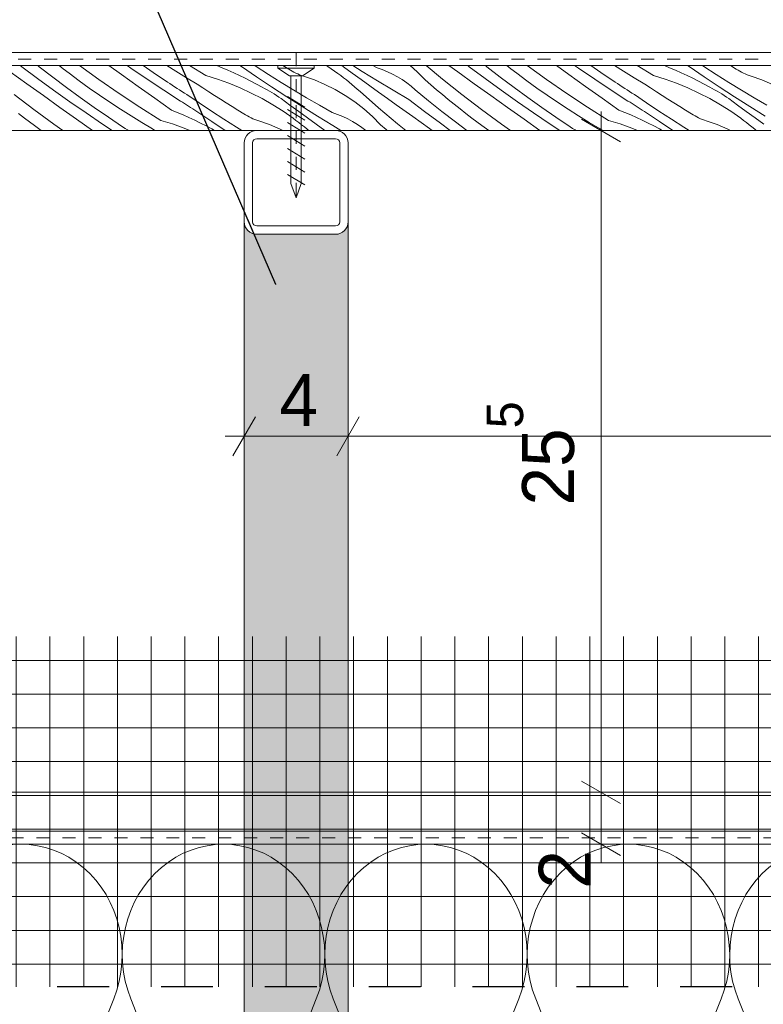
# Model space of a CAD drawing. Extents: x -97824 to -92567, y 98623 to 107276.
# Tile 26 of 31: x -93612 to -93325, y 106481 to 106860. Entities that reach past the tile are written whole.
import ezdxf

# ---------------------------------------------------------------- set-up
doc = ezdxf.new("R2010")
doc.units = 0
doc.header["$MEASUREMENT"] = 0
for name, pattern in [('Dashed', [56.444445, 28.222222, -28.222222]), ('Hidden Line', [10, 5, -5]), ('Przerywana', [40, 20, -20])]:
    doc.linetypes.add(name, pattern=pattern)
for name, color, linetype, lineweight in [('A-Opisy_Nr_Pióra__21', 7, 'Continuous', 13), ('Arch konstrukcja dachu_Nr_Pióra__21', 7, 'Continuous', 13), ('Arch wykończenie_Nr_Pióra__21', 7, 'Continuous', 13), ('Arch wymiary_Nr_Pióra__21', 7, 'Continuous', 13), ('INWENT.ŚCIANY_Nr_Pióra__1', 7, 'Continuous', 25), ('INWENT.ŚCIANY_Nr_Pióra__21', 7, 'Continuous', 13)]:
    doc.layers.add(name, color=color, linetype=linetype, lineweight=lineweight)
doc.layers.add('Arch ocieplenie', color=7, linetype='Continuous')
doc.layers.add('Arch wymiary', color=7, linetype='Continuous')
for name, color, linetype, lineweight, true_color in [('Arch ocieplenie_Nr_Pióra__24', 7, 'Continuous', 13, 0x029e21), ('Arch wykończenie_Nr_Pióra__14', 7, 'Continuous', 18, 0xbd8b17), ('arch wypelnienia_Nr_Pióra__104', 7, 'Continuous', 13, 0x876532), ('arch wypelnienia_Nr_Pióra__2', 7, 'Continuous', 13, 0x7f7f7f), ('arch wypelnienia_Nr_Pióra__29', 7, 'Continuous', 35, 0x3dad99)]:
    doc.layers.add(name, color=color, linetype=linetype, lineweight=lineweight, true_color=true_color)
doc.styles.add('GENERATED_STYLE_1', font='txt')
doc.styles.add('GENERATED_STYLE_2', font='txt')
doc.dimstyles.new('GENERATED_STYLE__1', dxfattribs={"dimtxt": 20, "dimasz": 11.4, "dimexe": 0.18, "dimexo": 0, "dimgap": 0.09, "dimtad": 1, "dimtih": 1, "dimtoh": 1, "dimdec": 0, "dimlfac": 0.1, "dimzin": 0, "dimdsep": 46, "dimtxsty": 'GENERATED_STYLE_1', "dimblk": 'ARROWHEAD_2', "dimblk1": 'ARROWHEAD_2', "dimblk2": 'ARROWHEAD_2', "dimcen": 0.09, "dimclrd": 7, "dimclre": 7, "dimclrt": 7, "dimazin": 0, "dimtfac": 1, "dimtdec": 4, "dimtmove": 0, "dimatfit": 3, "dimfxl": 0, "dimtolj": 1, "dimtzin": 0, "dimarcsym": 0})
doc.dimstyles.new('GENERATED_STYLE__11', dxfattribs={"dimtxt": 0.18, "dimasz": 27.36, "dimexe": 0.18, "dimexo": 0.0625, "dimgap": 0.09, "dimtad": 0, "dimtih": 1, "dimtoh": 1, "dimdec": 4, "dimzin": 0, "dimdsep": 46, "dimcen": 0.09, "dimadec": 0, "dimazin": 0, "dimtfac": 1, "dimtdec": 4, "dimtmove": 0, "dimatfit": 3, "dimldrblk": 'ARROWHEAD_5', "dimfxl": 0, "dimtolj": 1, "dimtzin": 0, "dimarcsym": 0})
doc.dimstyles.new('GENERATED_STYLE__3', dxfattribs={"dimtxt": 20, "dimasz": 11.4, "dimexe": 0.18, "dimexo": 0, "dimgap": 0.09, "dimtad": 1, "dimdec": 0, "dimlfac": 0.1, "dimzin": 0, "dimdsep": 46, "dimtxsty": 'GENERATED_STYLE_1', "dimblk": 'ARROWHEAD_2', "dimblk1": 'ARROWHEAD_2', "dimblk2": 'ARROWHEAD_2', "dimcen": 0.09, "dimclrd": 7, "dimclre": 7, "dimclrt": 7, "dimazin": 0, "dimtfac": 1, "dimtdec": 4, "dimtmove": 0, "dimatfit": 3, "dimfxl": 0, "dimtolj": 1, "dimtzin": 0, "dimarcsym": 0})

# ---------------------------------------------------------------- blocks, each defined once
blk = doc.blocks.new('*X8')
at = {"layer": 'arch wypelnienia_Nr_Pióra__104', "linetype": 'Continuous'}
for p, q in [((-93610.87, 106841.72), (-93611.49, 106842.19)), ((-93604.74, 106837.18), (-93610.87, 106841.72)), ((-93604.13, 106841.76), (-93604.68, 106842.19)), ((-93598.91, 106837.72), (-93604.13, 106841.76)), ((-93594.9, 106840.99), (-93596.45, 106842.19)), ((-93581.18, 106836.82), (-93588.58, 106842.19)), ((-93572.45, 106838.74), (-93577.31, 106842.19)), ((-93568.83, 106841.18), (-93570.29, 106842.19)), ((-93560.21, 106839.51), (-93564.1, 106842.19)), ((-93551.51, 106840.03), (-93554.91, 106842.19)), ((-93539.96, 106838.31), (-93546.18, 106842.19)), ((-93535.69, 106842.19), (-93533.7, 106841.38)), ((-93526.18, 106841.77), (-93526.85, 106842.19)), ((-93520.39, 106837.86), (-93526.18, 106841.77)), ((-93520.54, 106841.86), (-93521.04, 106842.19)), ((-93515.75, 106838.75), (-93520.54, 106841.86)), ((-93508.01, 106840.85), (-93510.25, 106842.19)), ((-93493.49, 106842.19), (-93492.93, 106841.84)), ((-93492.93, 106841.84), (-93489.07, 106839.15)), ((-93486.9, 106841.75), (-93487.5, 106842.19)), ((-93483.52, 106839.29), (-93486.9, 106841.75)), ((-93479.69, 106839.95), (-93483.26, 106842.19)), ((-93473.99, 106841.31), (-93475.54, 106842.19)), ((-93458.52, 106839.81), (-93461.2, 106842.19)), ((-93448.8, 106836.98), (-93455.01, 106842.19)), ((-93442.91, 106839.76), (-93446.33, 106842.19)), ((-93438.45, 106841.72), (-93439.06, 106842.19)), ((-93432.32, 106837.18), (-93438.45, 106841.72)), ((-93431.71, 106841.76), (-93432.25, 106842.19)), ((-93426.49, 106837.72), (-93431.71, 106841.76)), ((-93422.48, 106840.99), (-93424.03, 106842.19)), ((-93408.76, 106836.82), (-93416.16, 106842.19)), ((-93400.03, 106838.74), (-93404.89, 106842.19)), ((-93396.41, 106841.18), (-93397.87, 106842.19)), ((-93387.79, 106839.51), (-93391.68, 106842.19)), ((-93379.09, 106840.03), (-93382.49, 106842.19)), ((-93367.54, 106838.31), (-93373.76, 106842.19)), ((-93363.27, 106842.19), (-93361.28, 106841.38)), ((-93353.75, 106841.77), (-93354.43, 106842.19)), ((-93347.97, 106837.86), (-93353.75, 106841.77)), ((-93348.12, 106841.86), (-93348.62, 106842.19)), ((-93343.33, 106838.75), (-93348.12, 106841.86)), ((-93335.59, 106840.85), (-93337.83, 106842.19)), ((-93608.93, 106835.19), (-93615.33, 106839.76)), ((-93592.6, 106839.23), (-93594.9, 106840.99)), ((-93588.73, 106836.34), (-93592.6, 106839.23)), ((-93566.04, 106834.18), (-93572.45, 106838.74)), ((-93562.51, 106836.89), (-93568.83, 106841.18)), ((-93554.72, 106835.83), (-93560.21, 106839.51)), ((-93547.39, 106837.5), (-93551.51, 106840.03)), ((-93539.96, 106838.31), (-93535.46, 106836.93)), ((-93533.7, 106841.38), (-93531.44, 106840.41)), ((-93531.44, 106840.41), (-93529.2, 106839.41)), ((-93529.2, 106839.41), (-93526.98, 106838.37)), ((-93526.98, 106838.37), (-93524.77, 106837.29)), ((-93514.57, 106834), (-93520.39, 106837.86)), ((-93510.91, 106835.7), (-93515.75, 106838.75)), ((-93507.34, 106840.42), (-93508.01, 106840.85)), ((-93506.66, 106840.02), (-93507.34, 106840.42)), ((-93505.97, 106839.65), (-93506.66, 106840.02)), ((-93505.26, 106839.3), (-93505.97, 106839.65)), ((-93504.54, 106838.97), (-93505.26, 106839.3)), ((-93503.81, 106838.67), (-93504.54, 106838.97)), ((-93503.07, 106838.4), (-93503.81, 106838.67)), ((-93502.32, 106838.15), (-93503.07, 106838.4)), ((-93498.13, 106836.69), (-93502.32, 106838.15)), ((-93487.96, 106838.33), (-93489.07, 106839.15)), ((-93486.87, 106837.5), (-93487.96, 106838.33)), ((-93480.13, 106836.84), (-93483.52, 106839.29)), ((-93473.75, 106836.28), (-93479.69, 106839.95)), ((-93471.96, 106840.63), (-93473.99, 106841.31)), ((-93469.96, 106839.83), (-93471.96, 106840.63)), ((-93468.02, 106838.92), (-93469.96, 106839.83)), ((-93466.13, 106837.9), (-93468.02, 106838.92)), ((-93464.31, 106836.78), (-93466.13, 106837.9)), ((-93455.4, 106836.66), (-93458.52, 106839.81)), ((-93436.51, 106835.19), (-93442.91, 106839.76)), ((-93420.18, 106839.23), (-93422.48, 106840.99)), ((-93416.31, 106836.34), (-93420.18, 106839.23)), ((-93393.62, 106834.18), (-93400.03, 106838.74)), ((-93390.09, 106836.89), (-93396.41, 106841.18)), ((-93382.3, 106835.83), (-93387.79, 106839.51)), ((-93374.97, 106837.5), (-93379.09, 106840.03)), ((-93367.54, 106838.31), (-93363.04, 106836.93)), ((-93361.28, 106841.38), (-93359.02, 106840.41)), ((-93359.02, 106840.41), (-93356.78, 106839.41)), ((-93356.78, 106839.41), (-93354.56, 106838.37)), ((-93354.56, 106838.37), (-93352.35, 106837.29)), ((-93342.15, 106834), (-93347.97, 106837.86)), ((-93338.49, 106835.7), (-93343.33, 106838.75)), ((-93334.92, 106840.42), (-93335.59, 106840.85)), ((-93334.24, 106840.02), (-93334.92, 106840.42)), ((-93333.55, 106839.65), (-93334.24, 106840.02)), ((-93332.84, 106839.3), (-93333.55, 106839.65)), ((-93332.12, 106838.97), (-93332.84, 106839.3)), ((-93331.39, 106838.67), (-93332.12, 106838.97)), ((-93330.65, 106838.4), (-93331.39, 106838.67)), ((-93329.9, 106838.15), (-93330.65, 106838.4)), ((-93325.71, 106836.69), (-93329.9, 106838.15)), ((-93602.52, 106830.62), (-93608.93, 106835.19)), ((-93598.56, 106832.7), (-93604.74, 106837.18)), ((-93593.62, 106833.75), (-93598.91, 106837.72)), ((-93584.82, 106833.51), (-93588.73, 106836.34)), ((-93573.31, 106831.38), (-93581.18, 106836.82)), ((-93559.63, 106829.62), (-93566.04, 106834.18)), ((-93556.15, 106832.68), (-93562.51, 106836.89)), ((-93553.8, 106835.22), (-93554.72, 106835.83)), ((-93552.87, 106834.61), (-93553.8, 106835.22)), ((-93551.94, 106834.01), (-93552.87, 106834.61)), ((-93543.24, 106835.03), (-93547.39, 106837.5)), ((-93541.03, 106833.55), (-93543.24, 106835.03)), ((-93535.46, 106836.93), (-93531.03, 106835.35)), ((-93531.03, 106835.35), (-93526.68, 106833.57)), ((-93524.77, 106837.29), (-93522.58, 106836.18)), ((-93522.58, 106836.18), (-93520.41, 106835.04)), ((-93520.41, 106835.04), (-93518.26, 106833.86)), ((-93506.05, 106832.7), (-93510.91, 106835.7)), ((-93494.05, 106834.96), (-93498.13, 106836.69)), ((-93490.08, 106832.97), (-93494.05, 106834.96)), ((-93485.79, 106836.65), (-93486.87, 106837.5)), ((-93484.71, 106835.79), (-93485.79, 106836.65)), ((-93483.65, 106834.92), (-93484.71, 106835.79)), ((-93482.6, 106834.03), (-93483.65, 106834.92)), ((-93476.75, 106834.39), (-93480.13, 106836.84)), ((-93473.35, 106831.95), (-93476.75, 106834.39)), ((-93467.77, 106832.66), (-93473.75, 106836.28)), ((-93462.54, 106835.56), (-93464.31, 106836.78)), ((-93460.86, 106834.23), (-93462.54, 106835.56)), ((-93459.25, 106832.82), (-93460.86, 106834.23)), ((-93453.21, 106834.76), (-93455.4, 106836.66)), ((-93451.01, 106832.87), (-93453.21, 106834.76)), ((-93441.34, 106831), (-93448.8, 106836.98)), ((-93430.1, 106830.62), (-93436.51, 106835.19)), ((-93426.14, 106832.7), (-93432.32, 106837.18)), ((-93421.2, 106833.75), (-93426.49, 106837.72)), ((-93412.39, 106833.51), (-93416.31, 106836.34)), ((-93400.89, 106831.38), (-93408.76, 106836.82)), ((-93387.21, 106829.62), (-93393.62, 106834.18)), ((-93383.73, 106832.68), (-93390.09, 106836.89)), ((-93381.38, 106835.22), (-93382.3, 106835.83)), ((-93380.45, 106834.61), (-93381.38, 106835.22)), ((-93379.52, 106834.01), (-93380.45, 106834.61)), ((-93370.82, 106835.03), (-93374.97, 106837.5)), ((-93368.61, 106833.55), (-93370.82, 106835.03)), ((-93363.04, 106836.93), (-93358.61, 106835.35)), ((-93358.61, 106835.35), (-93354.26, 106833.57)), ((-93352.35, 106837.29), (-93350.16, 106836.18)), ((-93350.16, 106836.18), (-93347.99, 106835.04)), ((-93347.99, 106835.04), (-93345.84, 106833.86)), ((-93333.62, 106832.7), (-93338.49, 106835.7)), ((-93321.63, 106834.96), (-93325.71, 106836.69)), ((-93606.16, 106825.2), (-93613.76, 106831)), ((-93596.11, 106826.06), (-93602.52, 106830.62)), ((-93592.34, 106828.28), (-93598.56, 106832.7)), ((-93588.29, 106829.85), (-93593.62, 106833.75)), ((-93580.86, 106830.74), (-93584.82, 106833.51)), ((-93576.86, 106828.03), (-93580.86, 106830.74)), ((-93565.32, 106826.13), (-93573.31, 106831.38)), ((-93549.74, 106828.53), (-93556.15, 106832.68)), ((-93551.01, 106833.4), (-93551.94, 106834.01)), ((-93550.07, 106832.8), (-93551.01, 106833.4)), ((-93549.14, 106832.2), (-93550.07, 106832.8)), ((-93548.2, 106831.6), (-93549.14, 106832.2)), ((-93547.26, 106831.01), (-93548.2, 106831.6)), ((-93542.54, 106827.79), (-93547.26, 106831.01)), ((-93538.8, 106832.08), (-93541.03, 106833.55)), ((-93536.57, 106830.63), (-93538.8, 106832.08)), ((-93534.33, 106829.19), (-93536.57, 106830.63)), ((-93526.68, 106833.57), (-93522.41, 106831.6)), ((-93522.41, 106831.6), (-93518.23, 106829.45)), ((-93517.3, 106833.38), (-93518.26, 106833.86)), ((-93516.34, 106832.88), (-93517.3, 106833.38)), ((-93515.4, 106832.36), (-93516.34, 106832.88)), ((-93514.47, 106831.82), (-93515.4, 106832.36)), ((-93508.72, 106830.19), (-93514.57, 106834)), ((-93513.55, 106831.26), (-93514.47, 106831.82)), ((-93512.65, 106830.67), (-93513.55, 106831.26)), ((-93511.76, 106830.07), (-93512.65, 106830.67)), ((-93501.14, 106829.77), (-93506.05, 106832.7)), ((-93486.26, 106830.72), (-93490.08, 106832.97)), ((-93482.58, 106828.24), (-93486.26, 106830.72)), ((-93481.57, 106833.13), (-93482.6, 106834.03)), ((-93480.54, 106832.21), (-93481.57, 106833.13)), ((-93473.37, 106825.89), (-93480.54, 106832.21)), ((-93469.96, 106829.52), (-93473.35, 106831.95)), ((-93461.77, 106829.09), (-93467.77, 106832.66)), ((-93454.13, 106828.63), (-93459.25, 106832.82)), ((-93448.78, 106831.01), (-93451.01, 106832.87)), ((-93446.54, 106829.16), (-93448.78, 106831.01)), ((-93433.74, 106825.2), (-93441.34, 106831)), ((-93423.69, 106826.06), (-93430.1, 106830.62)), ((-93419.92, 106828.28), (-93426.14, 106832.7)), ((-93415.87, 106829.85), (-93421.2, 106833.75)), ((-93408.44, 106830.74), (-93412.39, 106833.51)), ((-93404.44, 106828.03), (-93408.44, 106830.74)), ((-93392.9, 106826.13), (-93400.89, 106831.38)), ((-93377.32, 106828.53), (-93383.73, 106832.68)), ((-93378.58, 106833.4), (-93379.52, 106834.01)), ((-93377.65, 106832.8), (-93378.58, 106833.4)), ((-93376.72, 106832.2), (-93377.65, 106832.8)), ((-93375.78, 106831.6), (-93376.72, 106832.2)), ((-93374.84, 106831.01), (-93375.78, 106831.6)), ((-93370.12, 106827.79), (-93374.84, 106831.01)), ((-93366.38, 106832.08), (-93368.61, 106833.55)), ((-93364.15, 106830.63), (-93366.38, 106832.08)), ((-93361.91, 106829.19), (-93364.15, 106830.63)), ((-93354.26, 106833.57), (-93349.99, 106831.6)), ((-93349.99, 106831.6), (-93345.8, 106829.45)), ((-93344.88, 106833.38), (-93345.84, 106833.86)), ((-93343.92, 106832.88), (-93344.88, 106833.38)), ((-93342.98, 106832.36), (-93343.92, 106832.88)), ((-93342.05, 106831.82), (-93342.98, 106832.36)), ((-93336.3, 106830.19), (-93342.15, 106834)), ((-93341.13, 106831.26), (-93342.05, 106831.82)), ((-93340.23, 106830.67), (-93341.13, 106831.26)), ((-93339.34, 106830.07), (-93340.23, 106830.67)), ((-93328.72, 106829.77), (-93333.62, 106832.7)), ((-93586.07, 106823.93), (-93592.34, 106828.28)), ((-93582.9, 106826.02), (-93588.29, 106829.85)), ((-93572.83, 106825.38), (-93576.86, 106828.03)), ((-93553.21, 106825.06), (-93559.63, 106829.62)), ((-93548.95, 106828.03), (-93549.74, 106828.53)), ((-93548.17, 106827.52), (-93548.95, 106828.03)), ((-93547.38, 106827.02), (-93548.17, 106827.52)), ((-93546.59, 106826.52), (-93547.38, 106827.02)), ((-93545.79, 106826.02), (-93546.59, 106826.52)), ((-93537.78, 106824.62), (-93542.54, 106827.79)), ((-93532.07, 106827.77), (-93534.33, 106829.19)), ((-93529.81, 106826.37), (-93532.07, 106827.77)), ((-93518.23, 106829.45), (-93514.14, 106827.11)), ((-93514.14, 106827.11), (-93510.17, 106824.59)), ((-93510.89, 106829.44), (-93511.76, 106830.07)), ((-93507.51, 106826.97), (-93510.89, 106829.44)), ((-93502.84, 106826.42), (-93508.72, 106830.19)), ((-93504.14, 106824.51), (-93507.51, 106826.97)), ((-93496.2, 106826.89), (-93501.14, 106829.77)), ((-93491.23, 106824.07), (-93496.2, 106826.89)), ((-93479.08, 106825.52), (-93482.58, 106828.24)), ((-93466.56, 106827.08), (-93469.96, 106829.52)), ((-93460.15, 106822.51), (-93466.56, 106827.08)), ((-93455.69, 106824.48), (-93461.77, 106829.09)), ((-93448.96, 106824.52), (-93454.13, 106828.63)), ((-93444.29, 106827.34), (-93446.54, 106829.16)), ((-93442.01, 106825.53), (-93444.29, 106827.34)), ((-93413.65, 106823.93), (-93419.92, 106828.28)), ((-93410.48, 106826.02), (-93415.87, 106829.85)), ((-93400.4, 106825.38), (-93404.44, 106828.03)), ((-93380.79, 106825.06), (-93387.21, 106829.62)), ((-93376.53, 106828.03), (-93377.32, 106828.53)), ((-93375.74, 106827.52), (-93376.53, 106828.03)), ((-93374.95, 106827.02), (-93375.74, 106827.52)), ((-93374.16, 106826.52), (-93374.95, 106827.02)), ((-93373.37, 106826.02), (-93374.16, 106826.52)), ((-93365.36, 106824.62), (-93370.12, 106827.79)), ((-93359.65, 106827.77), (-93361.91, 106829.19)), ((-93357.39, 106826.37), (-93359.65, 106827.77)), ((-93345.8, 106829.45), (-93341.72, 106827.11)), ((-93341.72, 106827.11), (-93337.75, 106824.59)), ((-93338.46, 106829.44), (-93339.34, 106830.07)), ((-93335.09, 106826.97), (-93338.46, 106829.44)), ((-93330.42, 106826.42), (-93336.3, 106830.19)), ((-93331.72, 106824.51), (-93335.09, 106826.97)), ((-93323.78, 106826.89), (-93328.72, 106829.77)), ((-93609.84, 106821.98), (-93612.15, 106823.75)), ((-93598.42, 106819.57), (-93606.16, 106825.2)), ((-93589.7, 106821.49), (-93596.11, 106826.06)), ((-93579.75, 106819.65), (-93586.07, 106823.93)), ((-93577.46, 106822.27), (-93582.9, 106826.02)), ((-93568.75, 106822.79), (-93572.83, 106825.38)), ((-93564.63, 106820.26), (-93568.75, 106822.79)), ((-93557.2, 106821.07), (-93565.32, 106826.13)), ((-93553.21, 106825.06), (-93550.94, 106824.13)), ((-93550.94, 106824.13), (-93548.68, 106823.17)), ((-93548.68, 106823.17), (-93546.44, 106822.17)), ((-93545, 106825.52), (-93545.79, 106826.02)), ((-93544.21, 106825.02), (-93545, 106825.52)), ((-93543.42, 106824.53), (-93544.21, 106825.02)), ((-93537.63, 106820.62), (-93543.42, 106824.53)), ((-93532.99, 106821.51), (-93537.78, 106824.62)), ((-93527.54, 106824.98), (-93529.81, 106826.37)), ((-93525.25, 106823.61), (-93527.54, 106824.98)), ((-93524.59, 106823.18), (-93525.25, 106823.61)), ((-93523.91, 106822.78), (-93524.59, 106823.18)), ((-93523.21, 106822.41), (-93523.91, 106822.78)), ((-93510.17, 106824.59), (-93506.31, 106821.9)), ((-93500.76, 106822.05), (-93504.14, 106824.51)), ((-93496.93, 106822.71), (-93502.84, 106826.42)), ((-93490.99, 106819.04), (-93496.93, 106822.71)), ((-93489.2, 106823.39), (-93491.23, 106824.07)), ((-93487.21, 106822.59), (-93489.2, 106823.39)), ((-93475.76, 106822.57), (-93479.08, 106825.52)), ((-93466.05, 106819.74), (-93473.37, 106825.89)), ((-93449.56, 106819.94), (-93455.69, 106824.48)), ((-93443.73, 106820.48), (-93448.96, 106824.52)), ((-93439.73, 106823.75), (-93442.01, 106825.53)), ((-93437.42, 106821.98), (-93439.73, 106823.75)), ((-93426, 106819.57), (-93433.74, 106825.2)), ((-93417.28, 106821.49), (-93423.69, 106826.06)), ((-93407.33, 106819.65), (-93413.65, 106823.93)), ((-93405.04, 106822.27), (-93410.48, 106826.02)), ((-93396.33, 106822.79), (-93400.4, 106825.38)), ((-93392.21, 106820.26), (-93396.33, 106822.79)), ((-93384.78, 106821.07), (-93392.9, 106826.13)), ((-93380.79, 106825.06), (-93378.52, 106824.13)), ((-93378.52, 106824.13), (-93376.26, 106823.17)), ((-93376.26, 106823.17), (-93374.02, 106822.17)), ((-93372.58, 106825.52), (-93373.37, 106826.02)), ((-93371.79, 106825.02), (-93372.58, 106825.52)), ((-93371, 106824.53), (-93371.79, 106825.02)), ((-93365.21, 106820.62), (-93371, 106824.53)), ((-93360.57, 106821.51), (-93365.36, 106824.62)), ((-93355.12, 106824.98), (-93357.39, 106826.37)), ((-93352.83, 106823.61), (-93355.12, 106824.98)), ((-93352.17, 106823.18), (-93352.83, 106823.61)), ((-93351.49, 106822.78), (-93352.17, 106823.18)), ((-93350.79, 106822.41), (-93351.49, 106822.78)), ((-93337.75, 106824.59), (-93333.89, 106821.9)), ((-93328.34, 106822.05), (-93331.72, 106824.51)), ((-93324.51, 106822.71), (-93330.42, 106826.42)), ((-93605.97, 106819.09), (-93609.84, 106821.98)), ((-93603.34, 106817.19), (-93605.97, 106819.09)), ((-93594.97, 106817.19), (-93598.42, 106819.57)), ((-93583.65, 106817.19), (-93589.7, 106821.49)), ((-93576.04, 106817.19), (-93579.75, 106819.65)), ((-93571.97, 106818.59), (-93577.46, 106822.27)), ((-93560.48, 106817.79), (-93564.63, 106820.26)), ((-93557.2, 106821.07), (-93552.71, 106819.69)), ((-93552.71, 106819.69), (-93548.28, 106818.1)), ((-93546.44, 106822.17), (-93544.22, 106821.13)), ((-93544.22, 106821.13), (-93542.01, 106820.05)), ((-93542.01, 106820.05), (-93539.82, 106818.94)), ((-93539.82, 106818.94), (-93537.65, 106817.8)), ((-93532.47, 106817.19), (-93537.63, 106820.62)), ((-93528.16, 106818.46), (-93532.99, 106821.51)), ((-93522.5, 106822.05), (-93523.21, 106822.41)), ((-93521.78, 106821.73), (-93522.5, 106822.05)), ((-93521.05, 106821.43), (-93521.78, 106821.73)), ((-93520.31, 106821.15), (-93521.05, 106821.43)), ((-93519.56, 106820.9), (-93520.31, 106821.15)), ((-93515.38, 106819.45), (-93519.56, 106820.9)), ((-93511.29, 106817.72), (-93515.38, 106819.45)), ((-93505.21, 106821.09), (-93506.31, 106821.9)), ((-93504.11, 106820.25), (-93505.21, 106821.09)), ((-93503.03, 106819.41), (-93504.11, 106820.25)), ((-93501.96, 106818.55), (-93503.03, 106819.41)), ((-93497.37, 106819.6), (-93500.76, 106822.05)), ((-93494.04, 106817.19), (-93497.37, 106819.6)), ((-93487.94, 106817.19), (-93490.99, 106819.04)), ((-93485.26, 106821.68), (-93487.21, 106822.59)), ((-93483.37, 106820.66), (-93485.26, 106821.68)), ((-93481.55, 106819.54), (-93483.37, 106820.66)), ((-93479.79, 106818.31), (-93481.55, 106819.54)), ((-93472.64, 106819.42), (-93475.76, 106822.57)), ((-93470.45, 106817.51), (-93472.64, 106819.42)), ((-93462.87, 106817.19), (-93466.05, 106819.74)), ((-93453.75, 106817.94), (-93460.15, 106822.51)), ((-93445.78, 106817.19), (-93449.56, 106819.94)), ((-93439.36, 106817.19), (-93443.73, 106820.48)), ((-93433.55, 106819.09), (-93437.42, 106821.98)), ((-93430.92, 106817.19), (-93433.55, 106819.09)), ((-93422.55, 106817.19), (-93426, 106819.57)), ((-93411.22, 106817.19), (-93417.28, 106821.49)), ((-93403.62, 106817.19), (-93407.33, 106819.65)), ((-93399.54, 106818.59), (-93405.04, 106822.27)), ((-93388.06, 106817.79), (-93392.21, 106820.26)), ((-93384.78, 106821.07), (-93380.29, 106819.69)), ((-93380.29, 106819.69), (-93375.86, 106818.1)), ((-93374.02, 106822.17), (-93371.8, 106821.13)), ((-93371.8, 106821.13), (-93369.59, 106820.05)), ((-93369.59, 106820.05), (-93367.4, 106818.94)), ((-93367.4, 106818.94), (-93365.23, 106817.8)), ((-93360.05, 106817.19), (-93365.21, 106820.62)), ((-93355.73, 106818.46), (-93360.57, 106821.51)), ((-93350.08, 106822.05), (-93350.79, 106822.41)), ((-93349.36, 106821.73), (-93350.08, 106822.05)), ((-93348.63, 106821.43), (-93349.36, 106821.73)), ((-93347.89, 106821.15), (-93348.63, 106821.43)), ((-93347.14, 106820.9), (-93347.89, 106821.15)), ((-93342.95, 106819.45), (-93347.14, 106820.9)), ((-93338.87, 106817.72), (-93342.95, 106819.45)), ((-93332.78, 106821.09), (-93333.89, 106821.9)), ((-93331.69, 106820.25), (-93332.78, 106821.09)), ((-93330.61, 106819.41), (-93331.69, 106820.25)), ((-93329.54, 106818.55), (-93330.61, 106819.41)), ((-93324.95, 106819.6), (-93328.34, 106822.05)), ((-93571.04, 106817.98), (-93571.97, 106818.59)), ((-93570.11, 106817.37), (-93571.04, 106817.98)), ((-93569.83, 106817.19), (-93570.11, 106817.37)), ((-93559.58, 106817.19), (-93560.48, 106817.79)), ((-93548.28, 106818.1), (-93546.04, 106817.19)), ((-93537.65, 106817.8), (-93536.56, 106817.19)), ((-93526.1, 106817.19), (-93528.16, 106818.46)), ((-93510.24, 106817.19), (-93511.29, 106817.72)), ((-93500.9, 106817.67), (-93501.96, 106818.55)), ((-93500.31, 106817.19), (-93500.9, 106817.67)), ((-93478.35, 106817.19), (-93479.79, 106818.31)), ((-93470.07, 106817.19), (-93470.45, 106817.51)), ((-93452.69, 106817.19), (-93453.75, 106817.94)), ((-93398.62, 106817.98), (-93399.54, 106818.59)), ((-93397.69, 106817.37), (-93398.62, 106817.98)), ((-93397.41, 106817.19), (-93397.69, 106817.37)), ((-93387.16, 106817.19), (-93388.06, 106817.79)), ((-93375.86, 106818.1), (-93373.62, 106817.19)), ((-93365.23, 106817.8), (-93364.13, 106817.19)), ((-93353.68, 106817.19), (-93355.73, 106818.46)), ((-93337.82, 106817.19), (-93338.87, 106817.72)), ((-93328.48, 106817.67), (-93329.54, 106818.55)), ((-93327.9, 106817.19), (-93328.48, 106817.67))]:
    blk.add_line(p, q, dxfattribs=at)
blk = doc.blocks.new('Wypełnienie_4')
at = {"layer": 'arch wypelnienia_Nr_Pióra__104', "linetype": 'Dashed'}
blk.add_blockref('*X8', (0, 0), dxfattribs=at)
blk = doc.blocks.new('Izolacja cieplna 14_16', base_point=(-93260.14, 106342.19))
at = {"layer": 'Arch ocieplenie_Nr_Pióra__24', "linetype": 'Continuous'}
for p, q in [((-93692.38, 106401.79), (-93724.83, 106482.59)), ((-93653.39, 106482.59), (-93685.83, 106401.79)), ((-93614.39, 106401.79), (-93646.84, 106482.59)), ((-93575.39, 106482.59), (-93607.84, 106401.79)), ((-93536.4, 106401.79), (-93568.84, 106482.59)), ((-93497.4, 106482.59), (-93529.85, 106401.79)), ((-93458.4, 106401.79), (-93490.85, 106482.59)), ((-93419.41, 106482.59), (-93451.85, 106401.79)), ((-93380.41, 106401.79), (-93412.85, 106482.59)), ((-93341.41, 106482.59), (-93373.86, 106401.79)), ((-93302.41, 106401.79), (-93334.86, 106482.59)), ((-93263.42, 106482.59), (-93295.86, 106401.79))]:
    blk.add_line(p, q, dxfattribs=at)
for centre, start_param, end_param in [((-93689.11, 106499.65), 1.158003, 5.125183), ((-93611.11, 106499.65), 1.158003, 5.125183), ((-93533.12, 106499.65), 1.158003, 5.125183), ((-93455.13, 106499.65), 1.158003, 5.125183), ((-93377.13, 106499.65), 1.158003, 5.125183), ((-93299.14, 106499.65), 1.158003, 5.125183), ((-93728.1, 106384.72), 0, 1.983589), ((-93650.11, 106384.72), 4.299595, 8.266774), ((-93572.12, 106384.72), 4.299595, 8.266774), ((-93494.12, 106384.72), 4.299595, 8.266774), ((-93416.13, 106384.72), 4.299595, 8.266774), ((-93338.14, 106384.72), 4.299595, 8.266774), ((-93260.14, 106384.72), 4.299596, 6.283185)]:
    blk.add_ellipse(centre, major_axis=(0, -42.53), ratio=0.916806, start_param=start_param, end_param=end_param, dxfattribs=at)
blk = doc.blocks.new('*D68')
at = {"layer": 'Arch wymiary_Nr_Pióra__21', "linetype": 'Continuous'}
for p, q in [((-93635.78, 106781.52), (-93620.78, 106772.86)), ((-93617.03, 106777.19), (-93639.53, 106777.19)), ((-93628.28, 106542.19), (-93628.28, 106777.19)), ((-93635.78, 106546.52), (-93620.78, 106537.86)), ((-93617.03, 106542.19), (-93639.53, 106542.19))]:
    blk.add_line(p, q, dxfattribs=at)
at = {"layer": 'Arch wymiary_Nr_Pióra__21', "char_height": 20, "attachment_point": 7, "rotation": 90}
for s, insert, style in [('{2\\A1{\\H0.7x;\\S5^  ;}}', (-93638.53, 106846.53), 'GENERATED_STYLE_2'), ('{4}', (-93632.28, 106790.79), 'GENERATED_STYLE_1'), ('{23\\A1{\\H0.7x;\\S5^  ;}}', (-93638.41, 106642.67), 'GENERATED_STYLE_2'), ('{20}', (-93632.28, 106429.39), 'GENERATED_STYLE_1'), ('{42}', (-93632.28, 106119.39), 'GENERATED_STYLE_1'), ('{5}', (-93632.28, 105890.79), 'GENERATED_STYLE_1')]:
    blk.add_mtext(s, dxfattribs=dict(at, insert=insert, style=style))
blk = doc.blocks.new('ARROWHEAD_2')
at = {"color": 0, "linetype": 'Continuous', "lineweight": 0}
for p, q in [((-0.378, -0.655), (0.378, 0.655)), ((0, 0), (-1, 0))]:
    blk.add_line(p, q, dxfattribs=at)
blk = doc.blocks.new('*D69')
at = {"layer": 'Arch wymiary_Nr_Pióra__21', "linetype": 'Continuous'}
for p, q in [((-93635.78, 106821.52), (-93620.78, 106812.86)), ((-93617.03, 106817.19), (-93639.53, 106817.19)), ((-93628.28, 106777.19), (-93628.28, 106817.19)), ((-93635.78, 106781.52), (-93620.78, 106772.86)), ((-93617.03, 106777.19), (-93639.53, 106777.19))]:
    blk.add_line(p, q, dxfattribs=at)
at = {"layer": 'Arch wymiary_Nr_Pióra__21', "char_height": 20, "attachment_point": 7, "rotation": 90}
for s, insert, style in [('{2\\A1{\\H0.7x;\\S5^  ;}}', (-93638.53, 106846.53), 'GENERATED_STYLE_2'), ('{4}', (-93632.28, 106790.79), 'GENERATED_STYLE_1'), ('{23\\A1{\\H0.7x;\\S5^  ;}}', (-93638.41, 106642.67), 'GENERATED_STYLE_2'), ('{20}', (-93632.28, 106429.39), 'GENERATED_STYLE_1'), ('{42}', (-93632.28, 106119.39), 'GENERATED_STYLE_1'), ('{5}', (-93632.28, 105890.79), 'GENERATED_STYLE_1')]:
    blk.add_mtext(s, dxfattribs=dict(at, insert=insert, style=style))
blk = doc.blocks.new('*D70')
at = {"layer": 'Arch wymiary_Nr_Pióra__21', "linetype": 'Continuous'}
for p, q in [((-93628.28, 106842.19), (-93628.28, 106849.53)), ((-93620.78, 106837.86), (-93635.78, 106846.52)), ((-93617.03, 106842.19), (-93639.53, 106842.19)), ((-93628.28, 106817.19), (-93628.28, 106842.19)), ((-93635.78, 106821.52), (-93620.78, 106812.86)), ((-93617.03, 106817.19), (-93639.53, 106817.19))]:
    blk.add_line(p, q, dxfattribs=at)
at = {"layer": 'Arch wymiary_Nr_Pióra__21', "char_height": 20, "attachment_point": 7, "rotation": 90}
for s, insert, style in [('{2\\A1{\\H0.7x;\\S5^  ;}}', (-93638.53, 106846.53), 'GENERATED_STYLE_2'), ('{4}', (-93632.28, 106790.79), 'GENERATED_STYLE_1'), ('{23\\A1{\\H0.7x;\\S5^  ;}}', (-93638.41, 106642.67), 'GENERATED_STYLE_2'), ('{20}', (-93632.28, 106429.39), 'GENERATED_STYLE_1'), ('{42}', (-93632.28, 106119.39), 'GENERATED_STYLE_1'), ('{5}', (-93632.28, 105890.79), 'GENERATED_STYLE_1')]:
    blk.add_mtext(s, dxfattribs=dict(at, insert=insert, style=style))
blk = doc.blocks.new('*D74')
at = {"layer": 'Arch wymiary_Nr_Pióra__21', "linetype": 'Continuous'}
for p, q in [((-93505.14, 106902.98), (-93505.14, 106925.48)), ((-92905.14, 106902.98), (-92905.14, 106925.48)), ((-93500.81, 106921.73), (-93509.47, 106906.73)), ((-92909.47, 106906.73), (-92900.81, 106921.73)), ((-93512.48, 106914.23), (-93505.14, 106914.23)), ((-93505.14, 106914.23), (-92905.14, 106914.23)), ((-92905.14, 106914.23), (-92897.81, 106914.23))]:
    blk.add_line(p, q, dxfattribs=at)
at = {"layer": 'Arch wymiary_Nr_Pióra__21', "insert": (-93217.94, 106918.23), "char_height": 20, "attachment_point": 7, "style": 'GENERATED_STYLE_1'}
blk.add_mtext('{60}', dxfattribs=at)
blk = doc.blocks.new('*D123')
at = {"layer": 'Arch wymiary_Nr_Pióra__21', "linetype": 'Continuous'}
for p, q in [((-92641.24, 106842.19), (-92641.24, 106849.53)), ((-92633.74, 106837.86), (-92648.74, 106846.52)), ((-92629.99, 106842.19), (-92652.49, 106842.19)), ((-92641.24, 106542.19), (-92641.24, 106842.19)), ((-92648.74, 106546.52), (-92633.74, 106537.86)), ((-92629.99, 106542.19), (-92652.49, 106542.19)), ((-92641.24, 106534.85), (-92641.24, 106542.19))]:
    blk.add_line(p, q, dxfattribs=at)
at = {"layer": 'Arch wymiary_Nr_Pióra__21', "insert": (-92645.24, 106679.39), "char_height": 20, "attachment_point": 7, "rotation": 90, "style": 'GENERATED_STYLE_1'}
blk.add_mtext('{30}', dxfattribs=at)
blk = doc.blocks.new('*D124')
at = {"layer": 'Arch wymiary_Nr_Pióra__21', "linetype": 'Continuous'}
for p, q in [((-93525.14, 106688.12), (-93525.14, 106710.62)), ((-93485.14, 106688.12), (-93485.14, 106710.62)), ((-93520.81, 106706.87), (-93529.47, 106691.87)), ((-93480.81, 106706.87), (-93489.47, 106691.87)), ((-93532.48, 106699.37), (-93525.14, 106699.37)), ((-93525.14, 106699.37), (-93485.14, 106699.37))]:
    blk.add_line(p, q, dxfattribs=at)
at = {"layer": 'Arch wymiary_Nr_Pióra__21', "char_height": 20, "attachment_point": 7, "style": 'GENERATED_STYLE_1'}
for s, insert in [('{4}', (-93511.54, 106703.37)), ('{56}', (-93217.94, 106703.37)), ('{4}', (-92911.54, 106703.37))]:
    blk.add_mtext(s, dxfattribs=dict(at, insert=insert))
blk = doc.blocks.new('*D125')
at = {"layer": 'Arch wymiary_Nr_Pióra__21', "linetype": 'Continuous'}
for p, q in [((-93485.14, 106688.12), (-93485.14, 106710.62)), ((-92925.14, 106688.12), (-92925.14, 106710.62)), ((-93480.81, 106706.87), (-93489.47, 106691.87)), ((-92920.81, 106706.87), (-92929.47, 106691.87)), ((-93485.14, 106699.37), (-92925.14, 106699.37))]:
    blk.add_line(p, q, dxfattribs=at)
at = {"layer": 'Arch wymiary_Nr_Pióra__21', "char_height": 20, "attachment_point": 7, "style": 'GENERATED_STYLE_1'}
for s, insert in [('{4}', (-93511.54, 106703.37)), ('{56}', (-93217.94, 106703.37)), ('{4}', (-92911.54, 106703.37))]:
    blk.add_mtext(s, dxfattribs=dict(at, insert=insert))
blk = doc.blocks.new('*D126')
at = {"layer": 'Arch wymiary_Nr_Pióra__21', "linetype": 'Continuous'}
for p, q in [((-92925.14, 106688.12), (-92925.14, 106710.62)), ((-92885.14, 106688.12), (-92885.14, 106710.62)), ((-92920.81, 106706.87), (-92929.47, 106691.87)), ((-92889.47, 106691.87), (-92880.81, 106706.87)), ((-92925.14, 106699.37), (-92885.14, 106699.37)), ((-92885.14, 106699.37), (-92877.81, 106699.37))]:
    blk.add_line(p, q, dxfattribs=at)
at = {"layer": 'Arch wymiary_Nr_Pióra__21', "char_height": 20, "attachment_point": 7, "style": 'GENERATED_STYLE_1'}
for s, insert in [('{4}', (-93511.54, 106703.37)), ('{56}', (-93217.94, 106703.37)), ('{4}', (-92911.54, 106703.37))]:
    blk.add_mtext(s, dxfattribs=dict(at, insert=insert))
blk = doc.blocks.new('*D130')
at = {"layer": 'Arch wymiary_Nr_Pióra__21', "linetype": 'Continuous'}
for p, q in [((-93395.19, 106566.52), (-93380.19, 106557.86)), ((-93376.44, 106562.19), (-93398.94, 106562.19)), ((-93387.69, 106542.19), (-93387.69, 106562.19)), ((-93395.19, 106546.52), (-93380.19, 106537.86)), ((-93376.44, 106542.19), (-93398.94, 106542.19)), ((-93387.69, 106534.85), (-93387.69, 106542.19))]:
    blk.add_line(p, q, dxfattribs=at)
at = {"layer": 'Arch wymiary_Nr_Pióra__21', "char_height": 20, "attachment_point": 7, "rotation": 90}
for s, insert, style in [('{25\\A1{\\H0.7x;\\S5^  ;}}', (-93397.82, 106672.67), 'GENERATED_STYLE_2'), ('{2}', (-93391.69, 106525.05), 'GENERATED_STYLE_1')]:
    blk.add_mtext(s, dxfattribs=dict(at, insert=insert, style=style))
blk = doc.blocks.new('*D131')
at = {"layer": 'Arch wymiary_Nr_Pióra__21', "linetype": 'Continuous'}
for p, q in [((-93387.69, 106817.19), (-93387.69, 106824.53)), ((-93380.19, 106812.86), (-93395.19, 106821.52)), ((-93376.44, 106817.19), (-93398.94, 106817.19)), ((-93387.69, 106562.19), (-93387.69, 106817.19)), ((-93395.19, 106566.52), (-93380.19, 106557.86)), ((-93376.44, 106562.19), (-93398.94, 106562.19))]:
    blk.add_line(p, q, dxfattribs=at)
at = {"layer": 'Arch wymiary_Nr_Pióra__21', "char_height": 20, "attachment_point": 7, "rotation": 90}
for s, insert, style in [('{25\\A1{\\H0.7x;\\S5^  ;}}', (-93397.82, 106672.67), 'GENERATED_STYLE_2'), ('{2}', (-93391.69, 106525.05), 'GENERATED_STYLE_1')]:
    blk.add_mtext(s, dxfattribs=dict(at, insert=insert, style=style))
blk = doc.blocks.new('ARROWHEAD_5')
at = {"color": 0, "linetype": 'Continuous', "lineweight": 0}
blk.add_line((0, 0), (-1, 0), dxfattribs=at)
blk.add_solid([(-1, 0.2679), (0, 0), (-1, -0.2679), (-1, 0.2679)], dxfattribs=at)

msp = doc.modelspace()

# ---------------------------------------------------------------- hatches: boundary and pattern name
at = {"layer": 'arch wypelnienia_Nr_Pióra__2', "linetype": 'Continuous'}
h = msp.add_hatch(dxfattribs=at)
h.set_pattern_fill('Izolacja_twarda', color=256, style=0, pattern_type=2)
h.set_pattern_definition([(0, (0, 0), (0, 12.9999995), []), (90, (0, 0), (-12.9999995, 0), [])])
h.paths.add_polyline_path([(-93728.11, 106622.19), (-93728.11, 106487.19), (-93260.14, 106487.19), (-93260.14, 106622.19)], flags=0)
at = {"layer": 'arch wypelnienia_Nr_Pióra__29', "linetype": 'Continuous', "lineweight": 0, "true_color": 0x0f2b26}
msp.add_hatch(color=118, dxfattribs=at).paths.add_polyline_path([(-93525.14, 106342.19), (-93485.14, 106342.19), (-93485.14, 106765.96), (-93485.14, 106781.99, -0.414214), (-93489.94, 106777.19), (-93520.34, 106777.19, -0.414214), (-93525.14, 106781.99), (-93525.14, 106765.96)], flags=0)

# ---------------------------------------------------------------- linework, layer by layer
at = {"layer": 'Arch konstrukcja dachu_Nr_Pióra__21', "linetype": 'Hidden Line'}
msp.add_line((-93505.14, 106846.98), (-93505.14, 106791.19), dxfattribs=at)
at = {"layer": 'Arch konstrukcja dachu_Nr_Pióra__21', "linetype": 'Continuous'}
for p, q in [((-93498.14, 106842.19), (-93512.14, 106842.19)), ((-93512.14, 106842.19), (-93512.14, 106841.19)), ((-93498.14, 106841.19), (-93498.14, 106842.19)), ((-93507.64, 106838.19), (-93512.14, 106841.19)), ((-93498.14, 106841.19), (-93512.14, 106841.19)), ((-93502.64, 106838.19), (-93507.64, 106838.19)), ((-93507.14, 106838.19), (-93507.14, 106796.79)), ((-93503.14, 106838.19), (-93503.14, 106796.79)), ((-93502.64, 106838.19), (-93498.14, 106841.19)), ((-93508.5, 106830.21), (-93501.79, 106826.18)), ((-93508.5, 106825.21), (-93501.79, 106821.18)), ((-93508.5, 106820.21), (-93501.79, 106816.18)), ((-93508.5, 106815.21), (-93501.79, 106811.18)), ((-93508.5, 106810.21), (-93501.79, 106806.18)), ((-93508.5, 106805.21), (-93501.79, 106801.18)), ((-93508.5, 106800.21), (-93501.79, 106796.18)), ((-93505.14, 106791.19), (-93507.14, 106796.79)), ((-93503.14, 106796.79), (-93505.14, 106791.19))]:
    msp.add_line(p, q, dxfattribs=at)
at = {"layer": 'Arch wykończenie_Nr_Pióra__14', "linetype": 'Continuous'}
for p, q in [((-93728.11, 106842.19), (-93205.14, 106842.19)), ((-93728.11, 106817.19), (-93205.14, 106817.19)), ((-92697.18, 106562.19), (-93728.11, 106562.19))]:
    msp.add_line(p, q, dxfattribs=at)
at = {"layer": 'Arch wykończenie_Nr_Pióra__21', "linetype": 'Continuous'}
for p, q in [((-92697.18, 106847.19), (-93728.11, 106847.19)), ((-93489.94, 106817.19), (-93520.34, 106817.19)), ((-93525.14, 106812.39), (-93525.14, 106781.99)), ((-93521.94, 106812.39), (-93521.94, 106781.99)), ((-93489.94, 106813.99), (-93520.34, 106813.99)), ((-93488.34, 106812.39), (-93488.34, 106781.99)), ((-93485.14, 106812.39), (-93485.14, 106781.99)), ((-93525.14, 106781.99), (-93525.14, 106346.19)), ((-93485.14, 106781.99), (-93485.14, 106346.19)), ((-93489.94, 106780.39), (-93520.34, 106780.39)), ((-93489.94, 106777.19), (-93520.34, 106777.19)), ((-93260.14, 106547.19), (-93728.11, 106547.19)), ((-93260.14, 106542.19), (-93728.11, 106542.19))]:
    msp.add_line(p, q, dxfattribs=at)
for centre, radius, start, end in [((-93520.34, 106812.39), 4.8, 90, 180), ((-93489.94, 106812.39), 4.8, 0, 90), ((-93520.34, 106812.39), 1.6, 90, 180), ((-93489.94, 106812.39), 1.6, 0, 90), ((-93520.34, 106781.99), 4.8, 180, 270), ((-93520.34, 106781.99), 1.6, 180, 270), ((-93489.94, 106781.99), 1.6, 270, 0), ((-93489.94, 106781.99), 4.8, 270, 0)]:
    msp.add_arc(centre, radius, start, end, dxfattribs=at)
at = {"layer": 'INWENT.ŚCIANY_Nr_Pióra__1', "linetype": 'Przerywana'}
msp.add_line((-92697.18, 106487.19), (-93728.11, 106487.19), dxfattribs=at)
at = {"layer": 'INWENT.ŚCIANY_Nr_Pióra__21', "linetype": 'Hidden Line'}
for p, q in [((-92697.18, 106844.69), (-93728.11, 106844.69)), ((-93260.14, 106544.69), (-93728.11, 106544.69))]:
    msp.add_line(p, q, dxfattribs=at)

# ---------------------------------------------------------------- block references
at = {"layer": 'Arch ocieplenie', "color": 104, "linetype": 'Continuous', "lineweight": 20, "true_color": 0x029e21}
msp.add_blockref('Izolacja cieplna 14_16', (-93260.14, 106342.19), dxfattribs=at)
at = {"layer": 'arch wypelnienia_Nr_Pióra__104', "linetype": 'Dashed'}
msp.add_blockref('Wypełnienie_4', (0, 0), dxfattribs=at)

# ---------------------------------------------------------------- dimensions: what is measured, and where the dimension line sits
at = {"layer": 'Arch wymiary', "linetype": 'Continuous'}
for base, p1, p2, picture, middle in [((-93505.14, 106914.23), (-93505.14, 106208.19), (-92905.14, 106208.19), '*D74', (-93202.77, 106928.23)), ((-93525.14, 106699.37), (-93525.14, 106681.11), (-93485.14, 106680.19), '*D124', (-93503.95, 106713.37)), ((-93525.14, 106699.37), (-93485.14, 106680.19), (-92925.14, 106708.25), '*D125', (-93202.77, 106713.37)), ((-93525.14, 106699.37), (-92925.14, 106708.25), (-92885.14, 106686.34), '*D126', (-92903.95, 106713.37))]:
    dim = msp.add_linear_dim(base=base, p1=p1, p2=p2, dimstyle='GENERATED_STYLE__1', dxfattribs=at)
    dim.commit()
    dim.dimension.update_dxf_attribs({"geometry": picture, "text_midpoint": middle})
for base, p1, p2, picture, middle in [((-93628.2804, 105872.1891), (-93633.898, 106542.1891), (-93505.1433, 106777.1909), '*D68', (-93642.2804, 106677.866)), ((-93628.28, 105872.19), (-93505.14, 106777.19), (-93520.34, 106817.19), '*D69', (-93642.28, 106798.38)), ((-93628.2803597, 105872.1890641), (-93520.3433288, 106817.1909188), (-93623.8756115, 106842.1909191), '*D70', (-93642.2803597, 106874.1374191)), ((-92641.24, 106542.19), (-93356.6, 106542.19), (-92697.18, 106842.19), '*D123', (-92655.24, 106694.57)), ((-93387.6904, 106542.1891), (-93369.453, 106562.1872), (-93376.511, 106817.1909), '*D131', (-93401.6904, 106707.8651)), ((-93387.69, 106542.19), (-93372.41, 106542.19), (-93369.45, 106562.19), '*D130', (-93401.69, 106532.64))]:
    dim = msp.add_linear_dim(base=base, p1=p1, p2=p2, angle=90, dimstyle='GENERATED_STYLE__3', dxfattribs=at)
    dim.commit()
    dim.dimension.update_dxf_attribs({"geometry": picture, "text_midpoint": middle})

# ---------------------------------------------------------------- leaders
at = {"layer": 'A-Opisy_Nr_Pióra__21', "linetype": 'Continuous', "annotation_type": 0, "has_hookline": 1, "hookline_direction": 1, "text_width": 183.81}
msp.add_leader([(-93512.94, 106757.88), (-93610.9, 106984.75), (-93580.25, 106984.75)], dimstyle='GENERATED_STYLE__11', dxfattribs=at)

doc.saveas('drawing.dxf')
